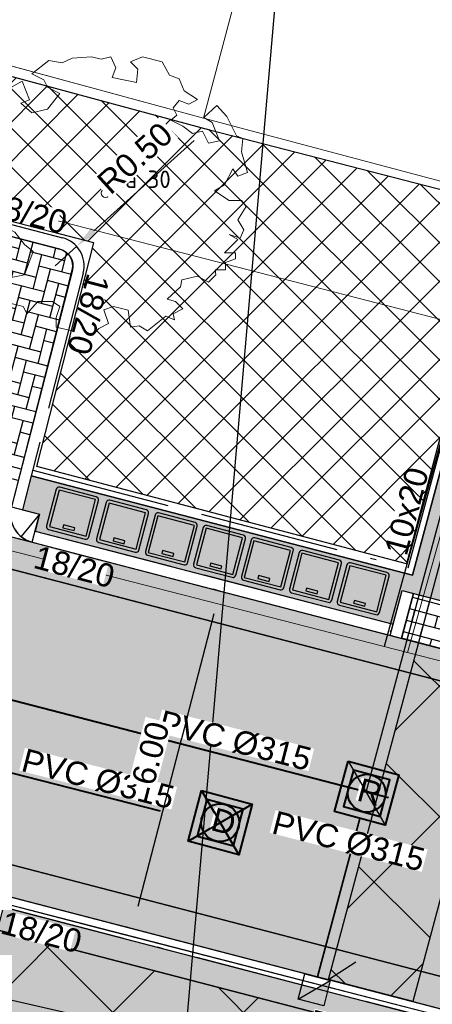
# Model space of a CAD drawing. Header units: metres. Extents: x 252743 to 254903, y 592696 to 593766.
# Tile 30 of 174: x 253717.58 to 253724.67, y 592955.23 to 592972.16. Entities that reach past the tile are written whole.
import ezdxf
from ezdxf.enums import TextEntityAlignment as Align
from ezdxf.lldxf.tags import DXFTag

# ---------------------------------------------------------------- set-up
doc = ezdxf.new("R2010")
doc.units = ezdxf.units.M
doc.set_wipeout_variables(frame=1)
for name, pattern in [('ACAD_ISO11W100', [33, 12, -3, 12, -3, 0, -3]), ('CENTER', [50.8, 31.75, -6.35, 6.35, -6.35]), ('DASHED', [19.05, 12.7, -6.35]), ('HIDDEN', [9.525, 6.35, -3.175]), ('IMPORT-KG-KADASTRAAL-SO _2_', [0]), ('IMPORT-KG-PERCEEL-SO _2_', [0])]:
    doc.linetypes.add(name, pattern=pattern)
for name, color, linetype, lineweight in [('132034000_dwg', 8, 'Continuous', 5), ('B-BH-GR-BEPLANTING_CULTUUR_HEESTERS-G', 250, 'Continuous', 18), ('B-BH-KG-GRENS_KADASTRAAL-G', 250, 'IMPORT-KG-KADASTRAAL-SO _2_', 18), ('B-BH-KG-GRENS_PERCEEL-G', 250, 'IMPORT-KG-PERCEEL-SO _2_', 18), ('B-BH-VH-OPENVERHARDING-G', 250, 'Continuous', 18), ('B-WE-GR-BOOM-S2', 8, 'Continuous', 9), ('B-WE-GR-BOOM_STAMDIAMETER-T', 7, 'Continuous', 25), ('N-RI-DWA-INSPECTIEPUT', 12, 'Continuous', 40), ('N-RI-DWA-PVC', 12, 'CENTER', 40), ('N-RI-HWA-INSPECTIEPUT', 150, 'Continuous', 40), ('N-RI-HWA-PVC', 150, 'ACAD_ISO11W100', 40), ('N-RI-HWA-PVC125 KOLKAANSLUITING', 140, 'HIDDEN', 35), ('N-RI-IT-HWA-INSPECTIEPUT', 150, 'Continuous', 40), ('N-woningen', 1, 'Continuous', 0)]:
    doc.layers.add(name, color=color, linetype=linetype, lineweight=lineweight)
doc.layers.add('ALGEMEEN HULP', color=6, linetype='Continuous', plot=False)
doc.layers.add('N-WB-HULP', color=6, linetype='Continuous', plot=False)
for name, color, linetype in [('ALGEMEEN TEKST 200', 7, 'Continuous'), ('B-RI-DWA-BETON', 8, 'Continuous'), ('N-GR-ARC-GROENVOORZIENING-N', 82, 'Continuous'), ('N-KL-NUTSSTROOK', 10, 'Continuous'), ('N-RI-HWA-PVC160', 2, 'HIDDEN'), ('N-RI-KOLK-TROTTOIRKOLK-TRK', 7, 'Continuous'), ('N-RI-TEKST 200', 7, 'Continuous'), ('N-WB-ANTIWORTELSCHERM', 6, 'ZIGZAG'), ('N-WB-ARC-BETONTEGEL 30X30', 8, 'Continuous'), ('N-WB-ARC-KLINKER DF', 24, 'Continuous'), ('N-WB-ARC-SBS-KF-ROODBRUIN-PARKEREN', 24, 'Continuous'), ('N-WB-ARC-SBS-KF-ROODBRUIN-RIJBAAN', 24, 'Continuous'), ('N-WB-BAND OPSLUITBAND 10x20', 7, 'DASHED'), ('N-WB-BAND TEKST 200', 7, 'Continuous'), ('N-WB-BAND TROTTOIRBAND 18 20', 7, 'ACAD_ISO11W100'), ('N-WB-BOCHTSTRAAL', 7, 'Continuous'), ('N-WB-CONTAINERVERZAMELPLAATS', 8, 'Continuous'), ('N-WB-KANTVERHARDING', 2, 'Continuous'), ('N-WB-MAATVOERING-VERHARDINGEN', 7, 'Continuous'), ('N-WB-MOLGOOT GEBAKKEN DF', 8, 'Continuous'), ('N-WB-PERRONBAND 18 20', 2, 'Continuous')]:
    doc.layers.add(name, color=color, linetype=linetype)
doc.layers.add('B-WE-KG-GRENS_PERCEEL-G', color=7, linetype='KG-PERCEEL-SO', lineweight=18, true_color=0x00a6ff)
doc.layers.get('0').freeze()
doc.styles.add('N_STANDARD 200', font='arial.ttf', dxfattribs={"height": 0.4})
doc.styles.add('NLCS-ISO', font='txt')
doc.styles.get("Standard").update_dxf_attribs({"font": 'simplex.shx'})
tags = doc.linetypes.add('KG-PERCEEL-SO', pattern='A,5.5,-2,["P",Standard,S=1.8,R=0,X=-0.5,Y=-0.9],-2,5.5,-2,[5,NLCS.SHX,S=0.75,R=0,X=0,Y=0],-2', length=19).pattern_tags.tags
tags[6] = DXFTag(74, 10)
doc.linetypes.add('ZIGZAG', pattern='A,0.00254,-5.08,[131,ltypeshp.shx,S=5.08,R=0,X=-5.08,Y=0],-10.16,[131,ltypeshp.shx,S=5.08,R=180,X=5.08,Y=0],-5.08', length=20.32254)
doc.dimstyles.new('N_DIMENSION 200', dxfattribs={"dimtxt": 0.4, "dimasz": 0.4, "dimexe": 0.125, "dimexo": 0.125, "dimgap": 0.25, "dimtad": 1, "dimzin": 3, "dimdsep": 46, "dimtxsty": 'N_STANDARD 200', "dimcen": 0, "dimazin": 3, "dimtfac": 1, "dimtix": 1, "dimtmove": 2, "dimatfit": 3, "dimfxl": 0.125, "dimfxlon": 1, "dimtfill": 1, "dimtolj": 1, "dimtzin": 0, "dimarcsym": 0})

# ---------------------------------------------------------------- blocks, each defined once
blk = doc.blocks.new('*D556')
at = {"layer": 'Defpoints', "color": 0, "transparency": 16777216}
for p in [(253726.589, 592964.118), (253723.946, 592961.195), (253725.683, 592960.73)]:
    blk.add_point(p, dxfattribs=at)
at = {"layer": 'N-WB-MAATVOERING-VERHARDINGEN', "color": 0, "lineweight": -2, "transparency": 16777216}
for p, q in [((253724.849, 592964.57), (253724.884, 592964.703)), ((253725.239, 592964.479), (253726.203, 592964.221)), ((253726.586, 592964.106), (253726.622, 592964.239))]:
    blk.add_line(p, q, dxfattribs=at)
at = {"layer": 'N-WB-MAATVOERING-VERHARDINGEN', "color": 0, "transparency": 16777216}
for points in [[(253725.256, 592964.544), (253725.221, 592964.415), (253724.852, 592964.582)], [(253726.22, 592964.286), (253726.186, 592964.157), (253726.589, 592964.118)]]:
    blk.add_solid(points, dxfattribs=at)
at = {"layer": 'N-WB-MAATVOERING-VERHARDINGEN', "color": 0, "transparency": 16777216, "insert": (253725.838, 592964.789), "char_height": 0.4, "attachment_point": 5, "rotation": 345.0288, "style": 'N_STANDARD 200', "bg_fill": 3, "box_fill_scale": 1.1, "bg_fill_color": 256, "bg_fill_true_color": 13158600, "bg_fill_transparency": 0}
blk.add_mtext('\\A1;1.80', dxfattribs=at)
blk = doc.blocks.new('*D560')
at = {"layer": 'ALGEMEEN TEKST 200', "color": 0, "lineweight": -2, "transparency": 16777216}
for p, q in [((253721.033, 592962.331), (253720.9, 592962.366)), ((253719.61, 592956.915), (253720.92, 592961.948)), ((253719.522, 592956.525), (253719.389, 592956.559))]:
    blk.add_line(p, q, dxfattribs=at)
at = {"layer": 'ALGEMEEN TEKST 200', "color": 0, "transparency": 16777216}
for points in [[(253720.856, 592961.964), (253720.985, 592961.931), (253721.021, 592962.335)], [(253719.546, 592956.932), (253719.675, 592956.898), (253719.51, 592956.528)]]:
    blk.add_solid(points, dxfattribs=at)
at = {"layer": 'Defpoints', "color": 0, "transparency": 16777216}
for p in [(253721.021, 592962.335), (253723.64, 592961.653), (253722.129, 592955.846)]:
    blk.add_point(p, dxfattribs=at)
at = {"layer": 'ALGEMEEN TEKST 200', "color": 0, "transparency": 16777216, "insert": (253719.826, 592959.546), "char_height": 0.4, "attachment_point": 5, "rotation": 75.4106, "style": 'N_STANDARD 200', "bg_fill": 3, "box_fill_scale": 1.1, "bg_fill_color": 256, "bg_fill_true_color": 13158600, "bg_fill_transparency": 0}
blk.add_mtext('\\A1;6.00', dxfattribs=at)
blk = doc.blocks.new('SGR-BOOM_06_ST')
at = {"linetype": 'Continuous', "flags": 128}
blk.add_lwpolyline([(2.698, 3.52), (2.53, 3.939), (2.197, 4.064), (1.945, 4.524), (1.273, 4.692), (0.855, 4.524), (1.108, 4.273), (1.064, 3.812), (0.228, 3.98), (0.352, 4.315), (0.184, 4.692), (-0.15, 4.609), (-0.486, 4.692), (-1.155, 4.65), (-1.491, 4.483), (-1.952, 4.565), (-2.539, 4.105), (-2.12, 3.896), (-1.994, 3.644), (-1.575, 3.435), (-1.994, 2.89), (-2.539, 2.766), (-2.915, 3.099), (-2.62, 3.217), (-2.873, 3.855), (-3.628, 3.435), (-4.004, 3.016), (-3.794, 2.848), (-4.004, 2.514), (-4.425, 2.346), (-4.717, 2.054), (-5.01, 1.214), (-3.88, 0.921), (-3.712, 0.544), (-4.004, 0.293), (-4.507, 0.293), (-4.602, 0.556), (-5.093, 0.376), (-4.758, -0.168), (-4.925, -0.377), (-4.717, -0.545), (-4.884, -1.006), (-4.532, -1.182), (-4.717, -1.551), (-4.424, -1.592), (-4.293, -1.707), (-4.619, -2.107), (-3.921, -2.682), (-3.668, -2.431), (-3.46, -1.97), (-3.627, -1.761), (-3.419, -1.174), (-3.124, -1.342), (-2.788, -1.761), (-2.496, -2.01), (-2.788, -2.808), (-3.419, -2.932), (-3.668, -3.394), (-3.333, -3.771), (-2.832, -3.897), (-2.769, -4.022), (-2.706, -4.148), (-2.328, -3.729), (-1.826, -3.729), (-1.575, -3.897), (-1.699, -4.273), (-1.699, -4.609), (-1.154, -4.736), (-0.61, -4.692), (-0.486, -4.945), (-0.233, -4.65), (0.101, -4.483), (-0.059, -4.007), (0.269, -3.896), (0.773, -4.023), (0.856, -4.609), (1.149, -4.565), (1.442, -4.736), (2.071, -4.232), (2.365, -4.356), (2.322, -4.147), (2.657, -3.98), (2.406, -3.728), (2.113, -3.644), (2.574, -3.226), (2.615, -2.975), (3.16, -2.848), (3.538, -3.058), (3.787, -2.807), (3.77, -2.633), (4.123, -2.633), (4.123, -2.387), (4.459, -2.263), (4.459, -2.054), (4.082, -2.054), (4.543, -1.591), (4.25, -1.425), (4.627, -1.55), (4.752, -1.257), (4.543, -0.921), (4.835, -0.461), (4.668, -0.252), (4.25, -0.252), (3.746, 0.085), (4.082, 0.294), (4.375, 0.838), (4.543, 0.589), (4.876, 0.713), (4.667, 1.425), (4.711, 1.886), (4.5, 1.97), (4.164, 2.64), (3.828, 3.013), (3.374, 2.604), (3.663, 2.431), (3.914, 1.802), (3.537, 1.718), (3.327, 2.136), (2.991, 2.054), (2.657, 2.305), (2.238, 2.514), (2.447, 2.682), (2.321, 2.932), (2.53, 3.184), (2.866, 3.059), (3.159, 3.227)], close=True, dxfattribs=at)
blk.add_circle((0, 0), 0.15)
at = {"layer": 'B-WE-GR-BOOM_STAMDIAMETER-T', "style": 'NLCS-ISO'}
blk.add_attdef('STAMDIAMETER', text='', height=0.3, dxfattribs=at).set_placement((0, 0), align=Align.BOTTOM_LEFT)
blk = doc.blocks.new('TROTTOIRKOLK TRK2020')
h = blk.add_hatch(color=256)
h.dxf.hatch_style = 1
h.paths.add_polyline_path([(0, 0), (0.45, 0.45), (0.45, 0)])
for points in [[(0, 0.45), (0.45, 0.45), (0.45, 0), (0, 0)], [(0, 0), (0.45, 0.45), (0.45, 0)]]:
    blk.add_lwpolyline(points, close=True)
at = {"color": 7, "true_color": 0xffffff}
blk.add_wipeout([(0.316, -0.088), (1.558, -0.088), (1.558, -0.525), (0.316, -0.525)], dxfattribs=at)
at = {"style": 'N_STANDARD 200'}
blk.add_attdef('TROTTOIRKOLK', (0.316, -0.505), '', height=0.4, dxfattribs=at)
blk = doc.blocks.new('OP HOOGTE STELLEN GIET VW')
at = {"flags": 128}
blk.add_lwpolyline([(-1.625, 1.624), (-1.625, -1.626), (1.625, -1.626), (1.625, 1.624)], close=True, dxfattribs=at)
blk.add_circle((0, 0), 1.625)
at = {"insert": (-0.738, 1.178), "char_height": 2, "attachment_point": 1, "style": 'N_STANDARD 200', "bg_fill": 3, "box_fill_scale": 1, "bg_fill_color": 256, "bg_fill_transparency": 0}
blk.add_mtext_dynamic_manual_height_columns('D', width=0.4, gutter_width=2, heights=[0], dxfattribs=at)
blk = doc.blocks.new('INPECTIEPUT DWA')
for p, q in [((-0.45, -0.45), (0.45, 0.45)), ((-0.45, 0.45), (0.45, -0.45))]:
    blk.add_line(p, q)
at = {"flags": 128}
blk.add_lwpolyline([(-0.45, 0.45), (0.45, 0.45), (0.45, -0.45), (-0.45, -0.45), (-0.45, 0.45)], dxfattribs=at)
blk = doc.blocks.new('*D618')
at = {"layer": 'Defpoints', "color": 0, "transparency": 16777216}
for p in [(253718.555, 592968.265), (253718.184, 592967.93)]:
    blk.add_point(p, dxfattribs=at)
at = {"layer": 'N-WB-BOCHTSTRAAL', "color": 0, "lineweight": -2, "transparency": 16777216}
for p, q in [((253720.574, 592970.088), (253718.852, 592968.533)), ((253718.184, 592967.93), (253718.555, 592968.265))]:
    blk.add_line(p, q, dxfattribs=at)
at = {"layer": 'N-WB-BOCHTSTRAAL', "color": 0, "transparency": 16777216}
blk.add_solid([(253718.807, 592968.583), (253718.896, 592968.484), (253718.555, 592968.265)], dxfattribs=at)
at = {"layer": 'N-WB-BOCHTSTRAAL', "color": 0, "transparency": 16777216, "insert": (253719.557, 592969.782), "char_height": 0.4, "attachment_point": 5, "rotation": 42.0797, "style": 'N_STANDARD 200', "bg_fill": 3, "box_fill_scale": 1.1, "bg_fill_color": 256, "bg_fill_true_color": 13158600, "bg_fill_transparency": 0}
blk.add_mtext('\\A1;R0.50', dxfattribs=at)
blk = doc.blocks.new('*D619')
at = {"layer": 'Defpoints', "color": 0, "transparency": 16777216}
for p in [(253717.918, 592963.66), (253717.602, 592963.272)]:
    blk.add_point(p, dxfattribs=at)
at = {"layer": 'N-WB-BOCHTSTRAAL', "color": 0, "lineweight": -2, "transparency": 16777216}
for p, q in [((253717.918, 592963.66), (253717.602, 592963.272)), ((253717.35, 592962.961), (253717.098, 592962.65))]:
    blk.add_line(p, q, dxfattribs=at)
at = {"layer": 'N-WB-BOCHTSTRAAL', "color": 0, "transparency": 16777216, "insert": (253716.692, 592962.149), "char_height": 0.4, "attachment_point": 5, "rotation": 50.9413, "style": 'N_STANDARD 200', "bg_fill": 3, "box_fill_scale": 1.1, "bg_fill_color": 256, "bg_fill_true_color": 13158600, "bg_fill_transparency": 0}
blk.add_mtext('\\A1;R0.50', dxfattribs=at)
at = {"layer": 'N-WB-BOCHTSTRAAL', "color": 0, "transparency": 16777216}
blk.add_solid([(253717.299, 592963.003), (253717.402, 592962.919), (253717.602, 592963.272)], dxfattribs=at)
blk = doc.blocks.new('132034000_dwg_GWW-CAD Brk tekening 12A-1381409-Plot dakaanzicht')
at = {"layer": 'B-BH-KG-GRENS_KADASTRAAL-G', "color": 253, "linetype": 'Continuous', "lineweight": 9, "flags": 128}
blk.add_lwpolyline([(253694234, 592982610), (253693021, 592977946), (253700087, 592976085), (253720737, 592970468), (253722948, 592978792)], dxfattribs=at)
at = {"layer": 'B-BH-KG-GRENS_PERCEEL-G', "color": 253, "linetype": 'Continuous', "lineweight": 9, "flags": 128}
for points in [[(253713634, 592943134), (253715130, 592948862), (253712274, 592949608), (253709546, 592950320), (253706818, 592951033), (253704090, 592951745), (253701361, 592952458), (253700105, 592952786), (253700105, 592976085), (253720737, 592970468), (253722948, 592978792), (253724573, 592984910), (253726191, 592990999), (253727809, 592997088), (253729427, 593003177), (253735461, 593001566), (253737091, 593007654), (253739538, 593016792), (253705519, 593025989)], [(253717760, 592980177), (253722948, 592978792), (253720737, 592970468), (253700087, 592976085)]]:
    blk.add_lwpolyline(points, dxfattribs=at)
blk = doc.blocks.new('132034000_dwg_GWW-CAD Bgt tekening 12A-1381416-Plot dakaanzicht')
at = {"layer": 'B-BH-GR-BEPLANTING_CULTUUR_HEESTERS-G', "color": 253, "lineweight": 9, "flags": 128}
blk.add_lwpolyline([(253700087, 592976085), (253720737, 592970468), (253726362, 592968974), (253725773, 592966758), (253692352, 592975385), (253693018, 592977947)], close=True, dxfattribs=at)
at = {"layer": 'B-BH-VH-OPENVERHARDING-G', "color": 253, "lineweight": 9, "flags": 128}
for points in [[(253750676, 592955764), (253750045, 592955598), (253749402, 592955481), (253748752, 592955415), (253748099, 592955399), (253747447, 592955436), (253746800, 592955523), (253746161, 592955660), (253724244, 592961282), (253724869, 592963519), (253727119, 592962918), (253747043, 592957454), (253747944, 592957282), (253748403, 592957250), (253748862, 592957255), (253749319, 592957295), (253749772, 592957372), (253750217, 592957484), (253750652, 592957632)], [(253758495, 592946357), (253718795, 592956575), (253709219, 592959073), (253671896, 592968486)], [(253673562, 592974542), (253688964, 592970491), (253690843, 592969995), (253710666, 592964765), (253724244, 592961282), (253746161, 592955660), (253746800, 592955523), (253747447, 592955436), (253748099, 592955399), (253748752, 592955415), (253749402, 592955481), (253750045, 592955598), (253750676, 592955764)], [(253671896, 592968486), (253709219, 592959073), (253718795, 592956575), (253758495, 592946357)]]:
    blk.add_lwpolyline(points, dxfattribs=at)
blk.add_lwpolyline([(253692352, 592975385), (253725773, 592966758), (253724869, 592963519), (253724244, 592961282), (253710666, 592964765), (253690843, 592969995), (253692250, 592975411)], close=True, dxfattribs=at)
blk = doc.blocks.new('132034000_dwg-1357416-Plot dakaanzicht')
for name in ['132034000_dwg_GWW-CAD Brk tekening 12A-1381409-Plot dakaanzicht', '132034000_dwg_GWW-CAD Bgt tekening 12A-1381416-Plot dakaanzicht']:
    blk.add_blockref(name, (0, 0))
blk = doc.blocks.new('OP HOOGTE STELLEN GIET RWA')
blk.add_lwpolyline([(-1.625, 1.624), (-1.625, -1.626), (1.625, -1.626), (1.625, 1.624)], close=True)
blk.add_circle((0, 0), 1.625)
at = {"insert": (-0.767, 1.178), "char_height": 2, "attachment_point": 1, "style": 'N_STANDARD 200', "bg_fill": 3, "box_fill_scale": 1, "bg_fill_color": 256, "bg_fill_transparency": 0}
blk.add_mtext_dynamic_manual_height_columns('R', width=0.4, gutter_width=2, heights=[0], dxfattribs=at)
blk = doc.blocks.new('INSPECTIEPUT IT')
at = {"flags": 128}
blk.add_lwpolyline([(-2.25, 2.25), (2.25, 2.25), (2.25, -2.25), (-2.25, -2.25), (-2.25, 2.25)], dxfattribs=at)
at = {"layer": 'N-WB-HULP'}
blk.add_line((-2.25, 2.25), (2.25, -2.25), dxfattribs=at)

msp = doc.modelspace()

# ---------------------------------------------------------------- hatches: boundary and pattern name
at = {"layer": 'N-GR-ARC-GROENVOORZIENING-N'}
h = msp.add_hatch(dxfattribs=at)
h.set_pattern_fill('ANSI37', color=256, scale=0.15)
h.paths.add_polyline_path([(253725.862, 592968.973), (253724.223, 592962.806), (253717.868, 592964.477), (253718.852, 592968.324), (253694.202, 592974.742), (253693.196, 592970.879), (253691.311, 592971.368), (253692.99, 592977.799), (253720.84, 592970.272)])
at = {"layer": 'N-KL-NUTSSTROOK'}
h = msp.add_hatch(dxfattribs=at)
h.set_pattern_fill('ANSI37', color=256, scale=0.5)
h.paths.add_polyline_path([(253724.335, 592955.274), (253722.885, 592955.652), (253729.055, 592978.715), (253738.949, 593015.857), (253740.398, 593015.469), (253730.511, 592978.357)])
at = {"layer": 'N-WB-ARC-BETONTEGEL 30X30'}
h = msp.add_hatch(dxfattribs=at)
h.set_pattern_fill('AR-B88', color=256, scale=0.002, angle=255.07, style=0)
h.paths.add_polyline_path([(253744.115, 593036.389), (253739.113, 593017.01), (253739.661, 593016.862), (253737.184, 593007.629), (253735.551, 593001.54), (253734.82, 593001.737), (253724.326, 592962.611), (253717.775, 592964.317), (253717.626, 592963.735), (253717.919, 592963.658), (253717.843, 592963.369), (253723.996, 592961.767), (253724.15, 592962.347), (253726.086, 592961.842), (253725.932, 592961.263), (253727.865, 592960.76), (253727.941, 592961.051), (253728.23, 592960.975), (253728.378, 592961.556), (253726.068, 592962.157), (253726.535, 592963.913), (253731.62, 592982.906), (253735.953, 592999.173), (253739.938, 593014.18), (253740.566, 593016.492), (253741.188, 593018.828), (253741.263, 593018.808), (253745.854, 593035.927)])
h = msp.add_hatch(dxfattribs=at)
h.set_pattern_fill('AR-B88', color=256, scale=0.002, angle=165.067, style=0)
h.set_pattern_definition([(165.067, (253717.2996, 592956.8969), (-0.104725, -0.392675), []), (255.067, (253717.2996, 592956.89688), (0.09161254, -0.44503746), [0.4064, -0.4064])])
h.paths.add_polyline_path([(253803.58, 592932.572), (253716.846, 592955.155), (253717.3, 592956.897), (253801.95, 592934.856), (253804.067, 592934.238)])
at = {"layer": 'N-WB-ARC-KLINKER DF'}
h = msp.add_hatch(dxfattribs=at)
h.set_pattern_fill('AR-B816', color=256, scale=0.001, angle=345.1063)
h.set_pattern_definition([(345.106269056, (-346496.97263, 829252.07571), (0.05222789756, 0.196373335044), []), (75.106269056, (-346496.97263, 829252.07571), (-0.14414543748, 0.248601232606), [0.2032, -0.2032])])
h.paths.add_polyline_path([(253724.343, 592962.296), (253725.893, 592961.894), (253725.686, 592961.119), (253724.138, 592961.523)])
at = {"layer": 'N-WB-ARC-SBS-KF-ROODBRUIN-PARKEREN'}
h = msp.add_hatch(dxfattribs=at)
h.set_pattern_fill('AR-HBONE', color=256, scale=0.002, angle=30.41)
h.set_pattern_definition([(75.41, (44.99775, -11.71595), (-0.14546126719, 0.24783361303), [0.6096, -0.2032]), (165.41, (45.04893, -11.5193), (-0.14546126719, 0.24783361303), [0.6096, -0.2032])])
edge = h.paths.add_edge_path()
edge.add_line((253716.203, 592968.756), (253718.268, 592968.219))
edge.add_arc((253718.193, 592967.929), 0.3, -14.4764, 75.4361, ccw=False)
edge.add_line((253718.483, 592967.854), (253717.433, 592963.786))
edge.add_line((253717.433, 592963.786), (253715.021, 592964.414))
edge.add_line((253715.021, 592964.414), (253715.046, 592964.511))
edge.add_line((253715.046, 592964.511), (253715.094, 592964.499))
edge.add_line((253715.094, 592964.499), (253716.203, 592968.756))
at = {"layer": 'N-WB-ARC-SBS-KF-ROODBRUIN-RIJBAAN'}
h = msp.add_hatch(dxfattribs=at)
h.set_pattern_fill('AR-BRSTD', color=256, scale=0.002, angle=74.95)
edge = h.paths.add_edge_path()
edge.add_line((253749.466, 592954.929), (253749.329, 592954.406))
edge.add_line((253749.329, 592954.406), (253703.952, 592966.221))
edge.add_line((253703.952, 592966.221), (253676.82, 592973.286))
edge.add_line((253676.82, 592973.286), (253666.374, 592976.005))
edge.add_arc((253666.868, 592975.915), 0.502, 75.1872, 169.6973, ccw=False)
edge.add_line((253666.996, 592976.401), (253669.897, 592975.647))
edge.add_line((253669.897, 592975.647), (253687.335, 592971.107))
edge.add_line((253687.335, 592971.107), (253711.583, 592964.792))
edge.add_line((253711.583, 592964.792), (253727.6, 592960.622))
edge.add_line((253727.6, 592960.622), (253749.466, 592954.929))
h = msp.add_hatch(dxfattribs=at)
h.set_pattern_fill('AR-HBONE', color=256, scale=0.002, angle=164.95)
edge = h.paths.add_edge_path()
edge.add_line((253663.09, 592975.076), (253665.035, 592974.567))
edge.add_arc((253665.221, 592975.551), 1.002, 259.3129, 345.3711)
edge.add_line((253666.19, 592975.298), (253666.374, 592976.005))
edge.add_line((253666.374, 592976.005), (253666.942, 592975.857))
edge.add_line((253666.942, 592975.857), (253686.697, 592970.715))
edge.add_line((253686.697, 592970.715), (253693.248, 592969.008))
edge.add_line((253693.248, 592969.008), (253717.778, 592962.621))
edge.add_line((253717.778, 592962.621), (253728.172, 592959.915))
edge.add_line((253728.172, 592959.915), (253747.616, 592954.852))
edge.add_line((253747.616, 592954.852), (253749.329, 592954.406))
edge.add_line((253749.329, 592954.406), (253749.466, 592954.929))
edge.add_arc((253750.725, 592959.767), 5, 255.4061, 300.4258)
edge.add_line((253753.257, 592955.456), (253758.219, 592947.007))
edge.add_line((253758.219, 592947.007), (253717.573, 592957.59))
edge.add_line((253717.573, 592957.59), (253701.122, 592961.874))
edge.add_line((253701.122, 592961.874), (253699.099, 592962.4))
edge.add_line((253699.099, 592962.4), (253682.164, 592966.81))
edge.add_line((253682.164, 592966.81), (253665.727, 592971.09))
edge.add_line((253665.727, 592971.09), (253665.143, 592971.242))
edge.add_line((253665.143, 592971.242), (253665.241, 592971.616))
edge.add_arc((253664.273, 592971.868), 1, 345.3798, 435.2164)
edge.add_line((253664.528, 592972.835), (253662.637, 592973.335))
edge.add_line((253662.637, 592973.335), (253663.09, 592975.076))
h = msp.add_hatch(dxfattribs=at)
h.set_pattern_fill('AR-BRSTD', color=256, scale=0.002, angle=74.95)
edge = h.paths.add_edge_path()
edge.add_line((253665.143, 592971.242), (253758.219, 592947.007))
edge.add_line((253758.219, 592947.007), (253758.742, 592946.872))
edge.add_line((253758.742, 592946.872), (253758.682, 592946.639))
edge.add_arc((253758.391, 592946.715), 0.3, 255.4063, 345.4455, ccw=False)
edge.add_line((253758.316, 592946.424), (253665.296, 592970.644))
edge.add_arc((253665.372, 592970.934), 0.3, 165.2716, 255.4063, ccw=False)
edge.add_line((253665.082, 592971.011), (253665.143, 592971.242))

# ---------------------------------------------------------------- linework, layer by layer
at = {"layer": 'ALGEMEEN HULP'}
for p, q in [((253686.812, 592971.243), (253728.3, 592960.44)), ((253722.885, 592955.652), (253723.351, 592955.959)), ((253724.336, 592955.274), (253722.885, 592955.652))]:
    msp.add_line(p, q, dxfattribs=at)
at = {"layer": 'B-RI-DWA-BETON'}
msp.add_line((253699.279, 592959.424), (253720.416, 592954.624), dxfattribs=at)
at = {"layer": 'B-WE-KG-GRENS_PERCEEL-G', "ltscale": 0.5}
msp.add_lwpolyline([(253722.948, 592978.792), (253720.737, 592970.468), (253700.087, 592976.085)], dxfattribs=at)
at = {"layer": 'N-GR-ARC-GROENVOORZIENING-N'}
msp.add_lwpolyline([(253725.862, 592968.973), (253724.223, 592962.806), (253717.868, 592964.477), (253718.852, 592968.324), (253694.202, 592974.742), (253693.196, 592970.879), (253691.311, 592971.368), (253692.99, 592977.799), (253720.84, 592970.272)], close=True, dxfattribs=at)
at = {"layer": 'N-KL-NUTSSTROOK'}
msp.add_lwpolyline([(253724.335, 592955.274), (253722.885, 592955.652), (253729.055, 592978.715), (253738.949, 593015.857), (253740.398, 593015.469), (253730.511, 592978.357)], close=True, dxfattribs=at)
at = {"layer": 'N-RI-HWA-PVC'}
msp.add_line((253755.952, 592950.46), (253688.63, 592967.936), dxfattribs=at)
at = {"layer": 'N-RI-HWA-PVC125 KOLKAANSLUITING'}
msp.add_line((253722.695, 592955.701), (253723.424, 592958.425), dxfattribs=at)
at = {"layer": 'N-RI-HWA-PVC160'}
msp.add_lwpolyline([(253723.531, 592958.876), (253734.34, 592999.172)], dxfattribs=at)
at = {"layer": 'N-WB-ANTIWORTELSCHERM', "ltscale": 0.2}
for p, q in [((253725.949, 592969.047), (253723.842, 592961.385)), ((253716.058, 592957.289), (253726.397, 592954.618))]:
    msp.add_line(p, q, dxfattribs=at)
at = {"layer": 'N-WB-ARC-BETONTEGEL 30X30'}
msp.add_lwpolyline([(253739.661, 593016.862), (253737.184, 593007.629), (253735.551, 593001.54), (253734.82, 593001.737), (253724.326, 592962.611), (253717.775, 592964.317), (253717.626, 592963.735), (253717.919, 592963.658), (253717.843, 592963.369), (253723.996, 592961.767), (253724.15, 592962.347), (253726.086, 592961.842), (253725.932, 592961.263), (253727.865, 592960.76), (253727.941, 592961.051), (253728.23, 592960.975), (253728.378, 592961.556), (253726.068, 592962.157), (253726.535, 592963.913), (253731.62, 592982.906), (253735.953, 592999.173), (253739.938, 593014.18), (253740.566, 593016.492), (253741.188, 593018.828)], dxfattribs=at)
msp.add_lwpolyline([(253803.58, 592932.572), (253716.846, 592955.155), (253717.3, 592956.897), (253801.95, 592934.856), (253804.067, 592934.238)], close=True, dxfattribs=at)
at = {"layer": 'N-WB-ARC-KLINKER DF'}
msp.add_lwpolyline([(253724.343, 592962.296), (253725.893, 592961.894), (253725.686, 592961.119), (253724.138, 592961.523)], close=True, dxfattribs=at)
at = {"layer": 'N-WB-ARC-SBS-KF-ROODBRUIN-PARKEREN'}
for points in [[(253749.466, 592954.929), (253749.329, 592954.406), (253703.952, 592966.221), (253676.82, 592973.286), (253666.374, 592976.005, -0.437461), (253666.996, 592976.401), (253669.897, 592975.647), (253687.335, 592971.107), (253711.583, 592964.792), (253727.6, 592960.622)], [(253663.09, 592975.076), (253665.035, 592974.567, 0.394204), (253666.19, 592975.298), (253666.374, 592976.005), (253666.942, 592975.857), (253686.697, 592970.715), (253693.248, 592969.008), (253717.778, 592962.621), (253728.172, 592959.915), (253747.616, 592954.852), (253749.329, 592954.406), (253749.466, 592954.929, 0.199002), (253753.257, 592955.456), (253758.219, 592947.007), (253717.573, 592957.59), (253701.122, 592961.874), (253699.099, 592962.4), (253682.164, 592966.81), (253665.727, 592971.09), (253665.143, 592971.242), (253665.241, 592971.616, 0.413378), (253664.528, 592972.835), (253662.637, 592973.335)], [(253665.143, 592971.242), (253758.219, 592947.007), (253758.742, 592946.872), (253758.682, 592946.639, -0.414414), (253758.316, 592946.424), (253665.296, 592970.644, -0.414902), (253665.082, 592971.011)], [(253716.203, 592968.756), (253718.268, 592968.219, -0.413766), (253718.483, 592967.854), (253717.433, 592963.786), (253715.021, 592964.414), (253715.046, 592964.511), (253715.094, 592964.499)]]:
    msp.add_lwpolyline(points, format="xyb", close=True, dxfattribs=at)
at = {"layer": 'N-WB-BAND OPSLUITBAND 10x20', "ltscale": 0.4}
for points in [[(253724.255, 592962.733), (253734.724, 593001.763)], [(253723.944, 592961.574), (253724.152, 592962.346)]]:
    msp.add_lwpolyline(points, dxfattribs=at)
at = {"layer": 'N-WB-BAND TROTTOIRBAND 18 20', "ltscale": 0.2}
for p, q in [((253694.722, 592974.556), (253718.31, 592968.414)), ((253718.668, 592967.806), (253717.626, 592963.735)), ((253717.434, 592963.786), (253717.919, 592963.658))]:
    msp.add_line(p, q, dxfattribs=at)
at = {"layer": 'N-WB-BAND TROTTOIRBAND 18 20'}
msp.add_line((253717.792, 592963.176), (253717.919, 592963.658), dxfattribs=at)
at = {"layer": 'N-WB-BAND TROTTOIRBAND 18 20', "ltscale": 0.2}
for points in [[(253717.8, 592964.414), (253724.255, 592962.733)], [(253717.843, 592963.369), (253723.996, 592961.767)]]:
    msp.add_lwpolyline(points, dxfattribs=at)
msp.add_lwpolyline([(253760.448, 592952.645), (253758.875, 592946.589, -0.414419), (253758.265, 592946.231), (253717.3, 592956.897)], format="xyb", dxfattribs=at)
msp.add_arc((253718.184, 592967.93), 0.5, 345.6459, 75.4061, dxfattribs=at)
at = {"layer": 'N-WB-CONTAINERVERZAMELPLAATS'}
for points in [[(253718.893, 592963.956), (253718.265, 592964.121, 0.414214), (253718.204, 592964.086), (253718.039, 592963.457, 0.414214), (253718.074, 592963.396), (253718.703, 592963.231, 0.414214), (253718.764, 592963.266), (253718.929, 592963.895, 0.414214)], [(253719.754, 592963.732), (253719.125, 592963.897, 0.414214), (253719.064, 592963.862), (253718.899, 592963.233, 0.414214), (253718.935, 592963.172), (253719.563, 592963.007, 0.414214), (253719.624, 592963.042), (253719.79, 592963.671, 0.414214)], [(253720.592, 592963.514), (253719.964, 592963.679, 0.414214), (253719.903, 592963.643), (253719.737, 592963.015, 0.414214), (253719.773, 592962.953), (253720.402, 592962.788, 0.414214), (253720.463, 592962.824), (253720.628, 592963.453, 0.414214)], [(253721.42, 592963.298), (253720.791, 592963.463, 0.414214), (253720.73, 592963.428), (253720.565, 592962.799, 0.414214), (253720.601, 592962.738), (253721.229, 592962.573, 0.414214), (253721.29, 592962.608), (253721.456, 592963.237, 0.414214)], [(253722.244, 592963.084), (253721.615, 592963.249, 0.414214), (253721.554, 592963.213), (253721.389, 592962.585, 0.414214), (253721.425, 592962.523), (253722.053, 592962.358, 0.414214), (253722.114, 592962.394), (253722.279, 592963.023, 0.414214)], [(253723.07, 592962.869), (253722.441, 592963.034, 0.414214), (253722.38, 592962.998), (253722.215, 592962.369, 0.414214), (253722.25, 592962.308), (253722.879, 592962.143, 0.414214), (253722.94, 592962.179), (253723.105, 592962.808, 0.414214)], [(253723.889, 592962.655), (253723.261, 592962.82, 0.414214), (253723.2, 592962.785), (253723.035, 592962.156, 0.414214), (253723.07, 592962.095), (253723.699, 592961.93, 0.414214), (253723.76, 592961.965), (253723.925, 592962.594, 0.414214)]]:
    msp.add_lwpolyline(points, format="xyb", close=True, dxfattribs=at)
for points in [[(253718.881, 592963.908), (253718.252, 592964.073), (253718.087, 592963.444), (253718.716, 592963.279)], [(253719.741, 592963.684), (253719.112, 592963.849), (253718.947, 592963.22), (253719.576, 592963.055)], [(253720.58, 592963.465), (253719.951, 592963.631), (253719.786, 592963.002), (253720.414, 592962.837)], [(253718.525, 592963.424), (253718.332, 592963.475), (253718.319, 592963.426), (253718.513, 592963.376)], [(253721.407, 592963.25), (253720.779, 592963.415), (253720.613, 592962.786), (253721.242, 592962.621)], [(253719.386, 592963.2), (253719.192, 592963.251), (253719.18, 592963.202), (253719.373, 592963.151)], [(253722.231, 592963.035), (253721.602, 592963.2), (253721.437, 592962.572), (253722.066, 592962.407)], [(253720.224, 592962.981), (253720.031, 592963.032), (253720.018, 592962.984), (253720.212, 592962.933)], [(253723.057, 592962.82), (253722.428, 592962.985), (253722.263, 592962.357), (253722.892, 592962.192)], [(253721.052, 592962.766), (253720.859, 592962.817), (253720.846, 592962.768), (253721.039, 592962.718)], [(253723.877, 592962.607), (253723.248, 592962.772), (253723.083, 592962.143), (253723.712, 592961.978)], [(253721.876, 592962.551), (253721.682, 592962.602), (253721.67, 592962.554), (253721.863, 592962.503)], [(253722.702, 592962.336), (253722.508, 592962.387), (253722.496, 592962.339), (253722.689, 592962.288)], [(253723.522, 592962.123), (253723.328, 592962.174), (253723.315, 592962.125), (253723.509, 592962.075)]]:
    msp.add_lwpolyline(points, close=True, dxfattribs=at)
at = {"layer": 'N-WB-KANTVERHARDING'}
msp.add_line((253717.791, 592963.176), (253727.814, 592960.566), dxfattribs=at)
for points in [[(253724.326, 592962.611), (253734.794, 593001.64)], [(253717.775, 592964.317), (253724.326, 592962.611)]]:
    msp.add_lwpolyline(points, dxfattribs=at)
msp.add_lwpolyline([(253693.248, 592970.084), (253694.305, 592974.147, -0.414214), (253694.671, 592974.362), (253718.259, 592968.22, -0.412936), (253718.474, 592967.856), (253717.433, 592963.784)], format="xyb", dxfattribs=at)
for centre, start, end in [((253717.917, 592963.66), 165.6561, 255.4039), ((253717.918, 592963.66), 165.5227, 255.5266)]:
    msp.add_arc(centre, 0.5, start, end, dxfattribs=at)
at = {"layer": 'N-WB-MOLGOOT GEBAKKEN DF'}
msp.add_lwpolyline([(253693.115, 592969.601), (253717.793, 592963.176)], dxfattribs=at)
at = {"layer": 'N-WB-PERRONBAND 18 20', "flags": 128}
msp.add_lwpolyline([(253723.967, 592961.661), (253724.15, 592962.347), (253724.343, 592962.296), (253724.138, 592961.522), (253723.944, 592961.574), (253723.96, 592961.632), (253723.95, 592961.634), (253723.958, 592961.663)], close=True, dxfattribs=at)
at = {"layer": 'N-woningen'}
msp.add_lwpolyline([(253722.948, 592978.792), (253695.169, 592986.209), (253693.021, 592977.946), (253700.087, 592976.085), (253720.737, 592970.468), (253722.948, 592978.792)], close=True, dxfattribs=at)

# ---------------------------------------------------------------- block references
at = {"layer": '132034000_dwg', "color": 253, "lineweight": 9, "xscale": 0.001, "yscale": 0.001, "zscale": 0.001}
msp.add_blockref('132034000_dwg-1357416-Plot dakaanzicht', (0, 0), dxfattribs=at)
at = {"layer": 'B-WE-GR-BOOM-S2'}
ref = msp.add_blockref('SGR-BOOM_06_ST', (253719.053, 592969.179, -0.389), dxfattribs=dict(at, xscale=0.5, yscale=0.5, zscale=0.5))
ref.add_attrib('STAMDIAMETER', 'Dia 30', dxfattribs={"layer": 'B-WE-GR-BOOM_STAMDIAMETER-T', "height": 0.3, "style": 'NLCS-ISO'}).set_placement((253719.053, 592969.179, -0.389), align=Align.BOTTOM_LEFT)

# ---------------------------------------------------------------- next in the draw order: block references
at = {"layer": 'N-RI-DWA-INSPECTIEPUT', "xscale": 0.2, "yscale": 0.2, "zscale": 0.2, "rotation": 345.035714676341}
msp.add_blockref('OP HOOGTE STELLEN GIET VW', (253721.022, 592958.352), dxfattribs=at)

# ---------------------------------------------------------------- next in the draw order: linework, layer by layer
at = {"layer": 'B-RI-DWA-BETON'}
msp.add_line((253723.941, 592995.255), (253720.421, 592954.634), dxfattribs=at)
at = {"layer": 'N-WB-KANTVERHARDING'}
msp.add_lwpolyline([(253793.595, 593032.529), (253787.588, 593034.091, 0.414324), (253780.271, 593029.792), (253758.682, 592946.639, -0.414414), (253758.316, 592946.424), (253717.35, 592957.09)], format="xyb", dxfattribs=at)

# ---------------------------------------------------------------- next in the draw order: block references
at = {"layer": 'N-RI-DWA-INSPECTIEPUT', "rotation": 345.035714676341}
msp.add_blockref('INPECTIEPUT DWA', (253721.022, 592958.352), dxfattribs=at)

# ---------------------------------------------------------------- next in the draw order: texts
at = {"layer": 'N-RI-TEKST 200', "insert": (253718.871, 592958.9), "char_height": 0.4, "width": 2.7, "attachment_point": 8, "rotation": 345.5713, "style": 'N_STANDARD 200', "bg_fill": 3, "box_fill_scale": 1, "bg_fill_color": 256, "bg_fill_transparency": 0}
msp.add_mtext('PVC Ø315', dxfattribs=at)

# ---------------------------------------------------------------- next in the draw order: texts
at = {"layer": 'N-RI-TEKST 200', "insert": (253721.227, 592959.559), "char_height": 0.4, "width": 2.7, "attachment_point": 8, "rotation": 345.5713, "style": 'N_STANDARD 200', "bg_fill": 3, "box_fill_scale": 1, "bg_fill_color": 256, "bg_fill_transparency": 0}
msp.add_mtext('PVC Ø315', dxfattribs=at)

# ---------------------------------------------------------------- next in the draw order: hatches: boundary and pattern name
at = {"layer": 'N-KL-NUTSSTROOK'}
h = msp.add_hatch(dxfattribs=at)
h.set_pattern_fill('ANSI37', color=256, scale=0.5)
h.paths.add_polyline_path([(253662.036, 592970.868), (253803.581, 592934.019), (253803.158, 592932.579), (253661.658, 592969.417)])

# ---------------------------------------------------------------- next in the draw order: linework, layer by layer
at = {"layer": 'ALGEMEEN HULP'}
msp.add_lwpolyline([(253805.635, 592933.485), (253662.036, 592970.868)], dxfattribs=at)
at = {"layer": 'N-KL-NUTSSTROOK'}
msp.add_lwpolyline([(253662.036, 592970.868), (253803.581, 592934.019), (253803.158, 592932.579), (253661.658, 592969.417)], close=True, dxfattribs=at)

# ---------------------------------------------------------------- next in the draw order: block references
at = {"layer": 'N-RI-HWA-INSPECTIEPUT', "xscale": 0.2, "yscale": 0.2, "zscale": 0.2, "rotation": 344.9071322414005}
msp.add_blockref('OP HOOGTE STELLEN GIET RWA', (253723.541, 592958.859), dxfattribs=at)

# ---------------------------------------------------------------- next in the draw order: texts
at = {"layer": 'N-WB-BAND TEKST 200', "char_height": 0.4, "attachment_point": 8, "style": 'N_STANDARD 200', "bg_fill": 3, "box_fill_scale": 1, "bg_fill_color": 256, "bg_fill_transparency": 0}
for s, insert, width, rotation in [('{\\C7;18/20}', (253717.646, 592968.644), 1.11436, 345.1494), ('{\\C7;18/20}', (253718.56, 592967.148), 1.11436, 255.3078), ('10x20', (253724.424, 592963.658), 0.58497, 75.3071), ('{\\C7;18/20}', (253718.463, 592962.556), 1.11436, 345.1287), ('{\\C7;18/20}', (253717.9, 592956.273), 1.11436, 345.5126)]:
    msp.add_mtext(s, dxfattribs=dict(at, insert=insert, width=width, rotation=rotation))

# ---------------------------------------------------------------- next in the draw order: block references
at = {"layer": 'N-RI-IT-HWA-INSPECTIEPUT', "xscale": 0.2, "yscale": 0.2, "zscale": 0.2, "rotation": 344.9071322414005}
msp.add_blockref('INSPECTIEPUT IT', (253723.541, 592958.859), dxfattribs=at)

# ---------------------------------------------------------------- next in the draw order: dimensions: what is measured, and where the dimension line sits
at = {"layer": 'N-WB-BOCHTSTRAAL'}
dim = msp.add_radius_dim(center=(253718.184, 592967.93), mpoint=(253718.555, 592968.265), dimstyle='N_DIMENSION 200', override={"dimfxl": 0.0125}, dxfattribs=at)
dim.commit()
dim.dimension.update_dxf_attribs({"geometry": '*D618', "text_midpoint": (253719.557, 592969.782)})
dim = msp.add_radius_dim(center=(253717.918, 592963.66), mpoint=(253717.602, 592963.272), dimstyle='N_DIMENSION 200', override={"dimfxl": 0.0125}, dxfattribs=at)
dim.commit()
dim.dimension.update_dxf_attribs({"geometry": '*D619', "text_midpoint": (253716.692, 592962.149), "dimtype": 164})

# ---------------------------------------------------------------- next in the draw order: dimensions: what is measured, and where the dimension line sits
at = {"layer": 'ALGEMEEN TEKST 200'}
dim = msp.add_aligned_dim(p1=(253722.129, 592955.846), p2=(253723.64, 592961.653), distance=2.706, dimstyle='N_DIMENSION 200', override={"dimfxl": 0.0125}, dxfattribs=at)
dim.commit()
dim.dimension.update_dxf_attribs({"geometry": '*D560', "text_midpoint": (253719.826, 592959.546)})

# ---------------------------------------------------------------- next in the draw order: linework, layer by layer
at = {"layer": 'N-RI-DWA-PVC'}
msp.add_line((253756.896, 592949.061), (253699.74, 592963.756), dxfattribs=at)

# ---------------------------------------------------------------- next in the draw order: block references
at = {"layer": 'N-RI-KOLK-TROTTOIRKOLK-TRK', "rotation": 345.7997257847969}
msp.add_blockref('TROTTOIRKOLK TRK2020', (253722.365, 592955.314), dxfattribs=at).add_auto_attribs({'TROTTOIRKOLK': 'TRK'})

# ---------------------------------------------------------------- next in the draw order: texts
at = {"layer": 'N-RI-TEKST 200', "insert": (253723.177, 592957.828), "char_height": 0.4, "width": 2.7, "attachment_point": 8, "rotation": 345.5713, "style": 'N_STANDARD 200', "bg_fill": 3, "box_fill_scale": 1, "bg_fill_color": 256, "bg_fill_transparency": 0}
msp.add_mtext('PVC Ø315', dxfattribs=at)

# ---------------------------------------------------------------- next in the draw order: dimensions: what is measured, and where the dimension line sits
at = {"layer": 'N-WB-MAATVOERING-VERHARDINGEN'}
dim = msp.add_aligned_dim(p1=(253723.946, 592961.195), p2=(253725.683, 592960.73), distance=3.507, dimstyle='N_DIMENSION 200', override={"dimfxl": 0.0125}, dxfattribs=at)
dim.commit()
dim.dimension.update_dxf_attribs({"geometry": '*D556', "text_midpoint": (253725.838, 592964.789)})

doc.saveas('drawing.dxf')
